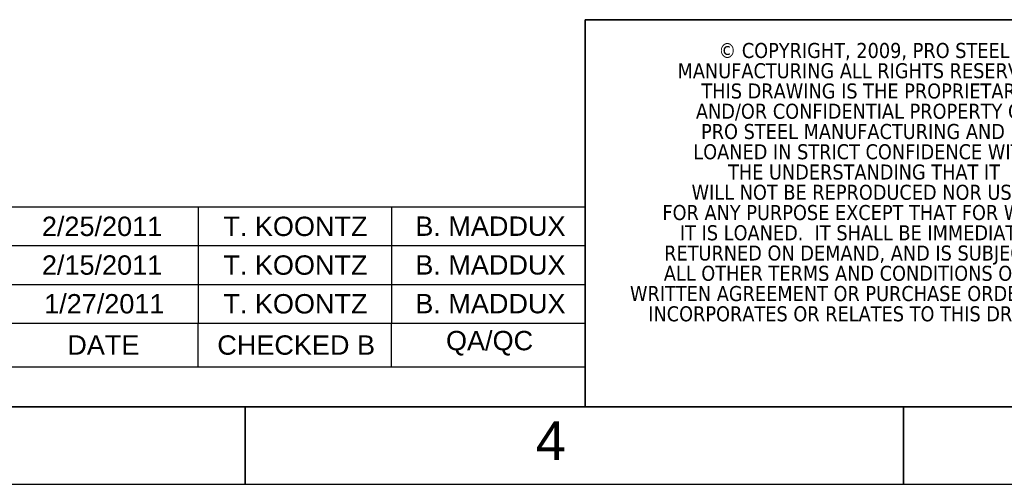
# Paper-space layout 'SHEET_3' of a CAD drawing. Header units: inches. Extents: x 3 to 360, y 8 to 227.
# Tile 54 of 117: x 166 to 234, y 8 to 40. Entities that reach past the tile are written whole.
import ezdxf
from ezdxf.enums import TextEntityAlignment as Align

# ---------------------------------------------------------------- set-up
doc = ezdxf.new("R2010")
doc.units = ezdxf.units.IN
doc.header["$LTSCALE"] = 10.666667
doc.header["$MEASUREMENT"] = 0
doc.layers.get('0').update_dxf_attribs({"lineweight": 25})
doc.layers.get('DEFPOINTS').update_dxf_attribs({"lineweight": 25})
for name, color, linetype, lineweight in [('BORDER', 7, 'Continuous', 25), ('BORDER_TEXT', 7, 'Continuous', 25), ('Title (ANSI)', 7, 'Continuous', 50)]:
    doc.layers.add(name, color=color, linetype=linetype, lineweight=lineweight)
doc.styles.add('Current-ANSI', font='arial.ttf')
doc.styles.add('Note Text (ANSI)', font='tahoma.ttf')
doc.styles.add('Text Style148', font='tahoma.ttf')
doc.styles.add('Text Style149', font='tahoma.ttf')
doc.styles.add('Text Style153', font='arial.ttf')
doc.styles.add('Text Style190', font='tahoma.ttf', dxfattribs={"width": 0.9})
doc.styles.add('Text Style211', font='tahoma.ttf', dxfattribs={"width": 0.867521})

# ---------------------------------------------------------------- blocks, each defined once
blk = doc.blocks.new('Borders ProEnergy ANSI-D')
at = {"layer": 'BORDER', "lineweight": 35}
for p, q in [((33.25, 1.25), (0.75, 1.25)), ((17, 1.25), (17, 0.75)), ((21.25, 0.75), (21.25, 1.25))]:
    blk.add_line(p, q, dxfattribs=at)
at = {"layer": 'BORDER'}
blk.add_line((17, 0.75), (17, 1.25), dxfattribs=at)
at = {"layer": 'DEFPOINTS'}
blk.add_line((0.25, 0.75), (33.75, 0.75), dxfattribs=at)
at = {"layer": 'BORDER_TEXT', "style": 'Text Style153'}
blk.add_text('4', height=0.25, dxfattribs=at).set_placement((18.875, 0.90625))
blk = doc.blocks.new('Title Blocks PROSERVICES - NO WT')
at = {"layer": 'BORDER', "lineweight": 35}
for p, q in [((5, 7.45), (-1.3056, 7.45)), ((-1.3056, 7.45), (-1.3056, 4.95)), ((-1.3056, 4.95), (5, 4.95))]:
    blk.add_line(p, q, dxfattribs=at)
at = {"layer": 'BORDER_TEXT', "insert": (0.4952, 7.2998), "char_height": 0.12, "attachment_point": 2, "line_spacing_factor": 0.808895, "style": 'Note Text (ANSI)'}
blk.add_mtext('\\fTahoma|b0|i0;\\H0.0970;© COPYRIGHT, 2009, PRO STEEL \\PMANUFACTURING ALL RIGHTS RESERVED. \\PTHIS DRAWING IS THE PROPRIETARY\\PAND/OR CONFIDENTIAL PROPERTY OF \\PPRO STEEL MANUFACTURING AND IS\\PLOANED IN STRICT CONFIDENCE WITH \\PTHE UNDERSTANDING THAT IT\\PWILL NOT BE REPRODUCED NOR USED \\PFOR ANY PURPOSE EXCEPT THAT FOR WHICH \\PIT IS LOANED.  IT SHALL BE IMMEDIATELY \\PRETURNED ON DEMAND, AND IS SUBJECT TO \\PALL OTHER TERMS AND CONDITIONS OF ANY \\PWRITTEN AGREEMENT OR PURCHASE ORDER WHICH\\PINCORPORATES OR RELATES TO THIS DRAWING.\\fTahoma|b0|i0;\\H0.0900;\\P\\fTahoma|b0|i0;\\H0.1200; ', dxfattribs=at)
at = {"layer": 'Title (ANSI)'}
for tag, p, height, style in [('CREATION_DATE_001', (6.761, 7.1322), 0.125, 'Text Style149'), ('AUTHOR_001', (5.0235, 7.1076), 0.125, 'Text Style149'), ('CHECKED_DATE_001', (6.7709, 6.7572), 0.125, 'Text Style149'), ('CHECKED_BY_001', (5.03, 6.7326), 0.125, 'Text Style149'), ('ENG_APPROVAL_DATE_001', (6.7673, 6.3822), 0.125, 'Text Style149'), ('ENG_APPROVED_BY_001', (5.0173, 6.3576), 0.125, 'Text Style149'), ('SUBJECT_001', (7.7586, 5.7965), 0.18, 'Text Style148'), ('PROJECT_001', (5.0323, 5.6529), 0.12, 'Note Text (ANSI)'), ('Sheet_Size_001', (7.9108, 5.285), 0.18, 'Text Style148'), ('Sheet_Revision_001', (12.4523, 5.3112), 0.125, 'Text Style149'), ('COMPANY_001', (5.0289, 5.2721), 0.12, 'Note Text (ANSI)')]:
    blk.add_attdef(tag, p, '', height=height, dxfattribs=dict(at, style=style))
for tag, p, height, style, width in [('TITLE_001', (7.7697, 6.4705), 0.18, 'Text Style190', 0.9), ('DESCRIPTION_001', (7.7987, 6.1246), 0.18, 'Text Style190', 0.9), ('SCALE_001', (8.256, 5.0388), 0.12, 'Text Style211', 0.8675)]:
    blk.add_attdef(tag, p, '', height=height, dxfattribs=dict(at, style=style, width=width))
at = {"layer": 'Title (ANSI)', "style": 'Note Text (ANSI)'}
for tag, p in [('MFG_APPROVED_DATE', (6.78, 6.1018)), ('MFG_APPROVED_BY', (5.03, 6.1007)), ('COST_CENTER', (5.5587, 5.1443))]:
    blk.add_attdef(tag, text='', height=0.12, dxfattribs=at).set_placement(p, align=Align.TOP_LEFT)
blk.add_attdef('ML', text='', height=0.12, dxfattribs=at).set_placement((8.7685, 5.3911), align=Align.MIDDLE_CENTER)
blk = doc.blocks.new('REVISION HISTORY3')
at = {"layer": 'BORDER'}
for p, q in [((9.5694, 2.5411), (19.1944, 2.5411)), ((16.6944, 2.5411), (16.6944, 1.7911)), ((17.9444, 2.5411), (17.9444, 1.7911)), ((19.1944, 2.5411), (19.1944, 1.7911)), ((9.5694, 2.2911), (19.1944, 2.2911)), ((9.5694, 2.0411), (19.1944, 2.0411)), ((9.5694, 1.7911), (19.1944, 1.7911)), ((16.6944, 1.5081), (16.6944, 1.7911)), ((17.9444, 1.5081), (17.9444, 1.7911)), ((19.1944, 1.5081), (19.1944, 1.7911)), ((9.5694, 1.5081), (19.1944, 1.5081)), ((19.1944, 1.25), (19.1944, 1.5081)), ((9.5694, 1.25), (19.1944, 1.25))]:
    blk.add_line(p, q, dxfattribs=at)
at = {"layer": 'BORDER', "char_height": 0.125, "attachment_point": 7, "style": 'Current-ANSI'}
for s, insert in [('2/25/2011', (15.6864, 2.3515)), ('T. KOONTZ', (16.8579, 2.3514)), ('B. MADDUX', (18.0976, 2.3525)), ('2/15/2011', (15.6864, 2.1015)), ('T. KOONTZ', (16.8579, 2.1014)), ('B. MADDUX', (18.0976, 2.1025)), ('1/27/2011', (15.701, 1.8515)), ('T. KOONTZ', (16.8579, 1.8514)), ('B. MADDUX', (18.0976, 1.8525)), ('DATE', (15.8505, 1.5871)), ('CHECKED B', (16.8189, 1.5849)), ('QA/QC', (18.2958, 1.5811))]:
    blk.add_mtext(s, dxfattribs=dict(at, insert=insert))

psp = doc.layouts.new('SHEET_3')

# ---------------------------------------------------------------- block references
at = {"xscale": 10.66666666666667, "yscale": 10.66666666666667, "zscale": 10.66666666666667}
for name, p in [('Borders ProEnergy ANSI-D', (0, 0)), ('Title Blocks PROSERVICES - NO WT', (218.667, -39.466))]:
    psp.add_blockref(name, p, dxfattribs=at)
at = {"layer": 'BORDER', "xscale": 10.66666666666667, "yscale": 10.66666666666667, "zscale": 10.66666666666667}
psp.add_blockref('REVISION HISTORY3', (0, 0), dxfattribs=at)

doc.saveas('drawing.dxf')
